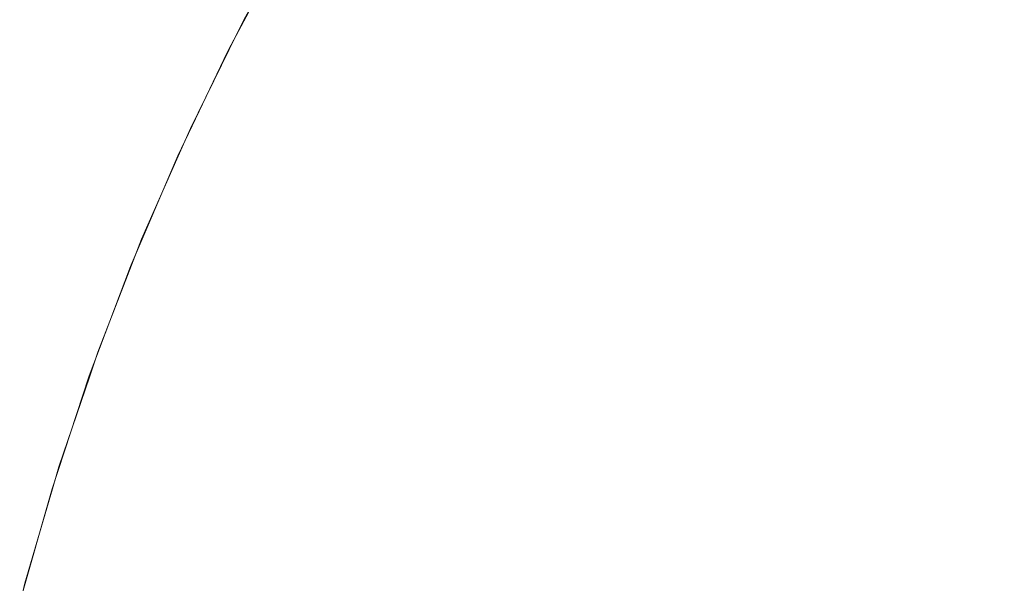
# Model space of a CAD drawing. Header units: centimetres. Extents: x -26 to 27.3, y -25.9 to -24.1.
# Tile 32 of 224: x -26.0143 to -25.9788, y -24.134 to -24.1137. Entities that reach past the tile are written whole.
import ezdxf

# ---------------------------------------------------------------- set-up
doc = ezdxf.new("R2010")
doc.units = ezdxf.units.CM
doc.header["$LTSCALE"] = 2.54
doc.layers.add('Lucido design-1', color=7, linetype='Continuous')

# ---------------------------------------------------------------- blocks, each defined once
blk = doc.blocks.new('Gruppo-7-1')
at = {"color": 7, "linetype": 'Continuous', "lineweight": 9}
for points, invisible_edges in [([(-26.004712, -24.111031, 1182.322727), (-26.006183, -24.113713, 1182.322727), (-26.006141, -24.113735, 1182.325802), (-26.004044, -24.109912, 1182.325802)], 14), ([(-26.005952, -24.113834, 1182.329948), (-26.003859, -24.110019, 1182.329948), (-26.004044, -24.109912, 1182.325802), (-26.006141, -24.113735, 1182.325802)], 15), ([(-26.001099, -24.113177, 1181.693983), (-25.999041, -24.10967, 1181.693983), (-25.997964, -24.110333, 1181.690062), (-25.999995, -24.113794, 1181.690062)], 15), ([(-25.997055, -24.113946, 1182.362192), (-25.994976, -24.110519, 1182.362192), (-25.996299, -24.109676, 1182.358317), (-25.998414, -24.113162, 1182.358317)], 15), ([(-25.993929, -24.112818, 1181.678678), (-25.991862, -24.109616, 1181.678678), (-25.990302, -24.110671, 1181.67503), (-25.992325, -24.113806, 1181.67503)], 15), ([(-26.005609, -24.114012, 1182.334084), (-26.003524, -24.110211, 1182.334084), (-26.003859, -24.110019, 1182.329948), (-26.005952, -24.113834, 1182.329948)], 15), ([(-26.005114, -24.11427, 1182.338205), (-26.003041, -24.110491, 1182.338205), (-26.003524, -24.110211, 1182.334084), (-26.005609, -24.114012, 1182.334084)], 15), ([(-25.98682, -24.113024, 1181.667991), (-25.984768, -24.110123, 1181.667991), (-25.982911, -24.111497, 1181.664611), (-25.984905, -24.114318, 1181.664611)], 15), ([(-25.982326, -24.114484, 1182.383831), (-25.980284, -24.111698, 1182.383831), (-25.982266, -24.110177, 1182.380449), (-25.984373, -24.11305, 1182.380449)], 15), ([(-26.004467, -24.114606, 1182.342302), (-26.002409, -24.110855, 1182.342302), (-26.003041, -24.110491, 1182.338205), (-26.005114, -24.11427, 1182.338205)], 15), ([(-25.999995, -24.113794, 1181.690062), (-25.997964, -24.110333, 1181.690062), (-25.996751, -24.11108, 1181.6862), (-25.998751, -24.114488, 1181.6862)], 15), ([(-25.995556, -24.114812, 1182.366002), (-25.993515, -24.11145, 1182.366002), (-25.994976, -24.110519, 1182.362192), (-25.997055, -24.113946, 1182.362192)], 15), ([(-25.988336, -24.114749, 1182.376969), (-25.9863, -24.111701, 1182.376969), (-25.988103, -24.110439, 1182.373397), (-25.990193, -24.113566, 1182.373397)], 15), ([(-25.980945, -24.112951, 1181.661332), (-25.978896, -24.1103, 1181.661332), (-25.976892, -24.111917, 1181.658157), (-25.978875, -24.114482, 1181.658157)], 15), ([(-26.003669, -24.115022, 1182.346369), (-26.001629, -24.111305, 1182.346369), (-26.002409, -24.110855, 1182.342302), (-26.004467, -24.114606, 1182.342302)], 15), ([(-25.992325, -24.113806, 1181.67503), (-25.990302, -24.110671, 1181.67503), (-25.98862, -24.111807, 1181.671466), (-25.990596, -24.11487, 1181.671466)], 15), ([(-26.004783, -24.111119, 1181.722727), (-26.006727, -24.114778, 1181.722727), (-26.006712, -24.114786, 1182.322727)], 10), ([(-26.006727, -24.114778, 1181.722727), (-26.004783, -24.111119, 1181.722727), (-26.0047, -24.111165, 1181.718367), (-26.00669, -24.11491, 1181.718367)], 14), ([(-26.006712, -24.114786, 1182.322727), (-26.006183, -24.113713, 1182.322727), (-26.004727, -24.111023, 1181.722727), (-26.004783, -24.111119, 1181.722727)], 10), ([(-26.00669, -24.11491, 1181.718367), (-26.0047, -24.111165, 1181.718367), (-26.004468, -24.111295, 1181.714235), (-26.006452, -24.11503, 1181.714235)], 15), ([(-26.006452, -24.11503, 1181.714235), (-26.004468, -24.111295, 1181.714235), (-26.004087, -24.111508, 1181.71012), (-26.006062, -24.115227, 1181.71012)], 15), ([(-26.00272, -24.115516, 1182.350399), (-26.000703, -24.11184, 1182.350399), (-26.001629, -24.111305, 1182.346369), (-26.003669, -24.115022, 1182.346369)], 15), ([(-25.998751, -24.114488, 1181.6862), (-25.996751, -24.11108, 1181.6862), (-25.995405, -24.111909, 1181.682403), (-25.997371, -24.115259, 1181.682403)], 15), ([(-26.006062, -24.115227, 1181.71012), (-26.004087, -24.111508, 1181.71012), (-26.003558, -24.111803, 1181.706031), (-26.005521, -24.1155, 1181.706031)], 15), ([(-25.993918, -24.115758, 1182.369739), (-25.99192, -24.112466, 1182.369739), (-25.993515, -24.11145, 1182.366002), (-25.995556, -24.114812, 1182.366002)], 15), ([(-25.984905, -24.114318, 1181.664611), (-25.982911, -24.111497, 1181.664611), (-25.980945, -24.112951, 1181.661332), (-25.98288, -24.115687, 1181.661332)], 15), ([(-26.005521, -24.1155, 1181.706031), (-26.003558, -24.111803, 1181.706031), (-26.002883, -24.11218, 1181.701974), (-26.004831, -24.115848, 1181.701974)], 15), ([(-26.001621, -24.116088, 1182.354384), (-25.999631, -24.112459, 1182.354384), (-26.000703, -24.11184, 1182.350399), (-26.00272, -24.115516, 1182.350399)], 15), ([(-25.997371, -24.115259, 1181.682403), (-25.995405, -24.111909, 1181.682403), (-25.993929, -24.112818, 1181.678678), (-25.995858, -24.116105, 1181.678678)], 15), ([(-25.990596, -24.11487, 1181.671466), (-25.98862, -24.111807, 1181.671466), (-25.98682, -24.113024, 1181.667991), (-25.988746, -24.116009, 1181.667991)], 15), ([(-25.986352, -24.116013, 1182.380449), (-25.984373, -24.11305, 1182.380449), (-25.9863, -24.111701, 1182.376969), (-25.988336, -24.114749, 1182.376969)], 15), ([(-25.980162, -24.115999, 1182.387108), (-25.978188, -24.113306, 1182.387108), (-25.980284, -24.111698, 1182.383831), (-25.982326, -24.114484, 1182.383831)], 15), ([(-25.978875, -24.114482, 1181.658157), (-25.976892, -24.111917, 1181.658157), (-25.974792, -24.113613, 1181.655094), (-25.976704, -24.116087, 1181.655094)], 15), ([(-26.004831, -24.115848, 1181.701974), (-26.002883, -24.11218, 1181.701974), (-26.002062, -24.112639, 1181.697955), (-26.003992, -24.116271, 1181.697955)], 15), ([(-26.003992, -24.116271, 1181.697955), (-26.002062, -24.112639, 1181.697955), (-26.001099, -24.113177, 1181.693983), (-26.003006, -24.116768, 1181.693983)], 15), ([(-26.000375, -24.116736, 1182.358317), (-25.998414, -24.113162, 1182.358317), (-25.999631, -24.112459, 1182.354384), (-26.001621, -24.116088, 1182.354384)], 15), ([(-25.992144, -24.116782, 1182.373397), (-25.990193, -24.113566, 1182.373397), (-25.99192, -24.112466, 1182.369739), (-25.993918, -24.115758, 1182.369739)], 15), ([(-25.995858, -24.116105, 1181.678678), (-25.993929, -24.112818, 1181.678678), (-25.992325, -24.113806, 1181.67503), (-25.994213, -24.117023, 1181.67503)], 15), ([(-25.988746, -24.116009, 1181.667991), (-25.98682, -24.113024, 1181.667991), (-25.984905, -24.114318, 1181.664611), (-25.986779, -24.11722, 1181.664611)], 15), ([(-25.984245, -24.117355, 1182.383831), (-25.982326, -24.114484, 1182.383831), (-25.984373, -24.11305, 1182.380449), (-25.986352, -24.116013, 1182.380449)], 15), ([(-25.98288, -24.115687, 1181.661332), (-25.980945, -24.112951, 1181.661332), (-25.978875, -24.114482, 1181.658157), (-25.980747, -24.117129, 1181.658157)], 15), ([(-26.003006, -24.116768, 1181.693983), (-26.001099, -24.113177, 1181.693983), (-25.999995, -24.113794, 1181.690062), (-26.001876, -24.117337, 1181.690062)], 15), ([(-25.998983, -24.117461, 1182.362192), (-25.997055, -24.113946, 1182.362192), (-25.998414, -24.113162, 1182.358317), (-26.000375, -24.116736, 1182.358317)], 15), ([(-25.977885, -24.117593, 1182.390274), (-25.975983, -24.114999, 1182.390274), (-25.978188, -24.113306, 1182.387108), (-25.980162, -24.115999, 1182.387108)], 15), ([(-26.006712, -24.114786, 1182.322727), (-26.008113, -24.117626, 1182.322727), (-26.00807, -24.117646, 1182.325802), (-26.006141, -24.113735, 1182.325802)], 14), ([(-26.007876, -24.117736, 1182.329948), (-26.005952, -24.113834, 1182.329948), (-26.006141, -24.113735, 1182.325802), (-26.00807, -24.117646, 1182.325802)], 15), ([(-26.006141, -24.113735, 1182.325802), (-26.006183, -24.113713, 1182.322727), (-26.006712, -24.114786, 1182.322727)], 9), ([(-26.001876, -24.117337, 1181.690062), (-25.999995, -24.113794, 1181.690062), (-25.998751, -24.114488, 1181.6862), (-26.000605, -24.117978, 1181.6862)], 15), ([(-25.994213, -24.117023, 1181.67503), (-25.992325, -24.113806, 1181.67503), (-25.990596, -24.11487, 1181.671466), (-25.992441, -24.118013, 1181.671466)], 15), ([(-25.990238, -24.117883, 1182.376969), (-25.988336, -24.114749, 1182.376969), (-25.990193, -24.113566, 1182.373397), (-25.992144, -24.116782, 1182.373397)], 15), ([(-26.007526, -24.1179, 1182.334084), (-26.005609, -24.114012, 1182.334084), (-26.005952, -24.113834, 1182.329948), (-26.007876, -24.117736, 1182.329948)], 15), ([(-26.007021, -24.118135, 1182.338205), (-26.005114, -24.11427, 1182.338205), (-26.005609, -24.114012, 1182.334084), (-26.007526, -24.1179, 1182.334084)], 15), ([(-25.997448, -24.118261, 1182.366002), (-25.995556, -24.114812, 1182.366002), (-25.997055, -24.113946, 1182.362192), (-25.998983, -24.117461, 1182.362192)], 15), ([(-26.006359, -24.118444, 1182.342302), (-26.004467, -24.114606, 1182.342302), (-26.005114, -24.11427, 1182.338205), (-26.007021, -24.118135, 1182.338205)], 15), ([(-26.000605, -24.117978, 1181.6862), (-25.998751, -24.114488, 1181.6862), (-25.997371, -24.115259, 1181.682403), (-25.999193, -24.11869, 1181.682403)], 15), ([(-25.986779, -24.11722, 1181.664611), (-25.984905, -24.114318, 1181.664611), (-25.98288, -24.115687, 1181.661332), (-25.984697, -24.118502, 1181.661332)], 15), ([(-25.982017, -24.118775, 1182.387108), (-25.980162, -24.115999, 1182.387108), (-25.982326, -24.114484, 1182.383831), (-25.984245, -24.117355, 1182.383831)], 15), ([(-25.980747, -24.117129, 1181.658157), (-25.978875, -24.114482, 1181.658157), (-25.976704, -24.116087, 1181.655094), (-25.97851, -24.11864, 1181.655094)], 15), ([(-26.006775, -24.114868, 1181.722727), (-26.008568, -24.11862, 1181.722727), (-26.008553, -24.118627, 1182.322727)], 10), ([(-26.008568, -24.11862, 1181.722727), (-26.006775, -24.114868, 1181.722727), (-26.00669, -24.11491, 1181.718367), (-26.008518, -24.118737, 1181.718367)], 14), ([(-26.008553, -24.118627, 1182.322727), (-26.008113, -24.117626, 1182.322727), (-26.006727, -24.114778, 1181.722727), (-26.006775, -24.114868, 1181.722727)], 10), ([(-26.008113, -24.117626, 1182.322727), (-26.006712, -24.114786, 1182.322727), (-26.006727, -24.114778, 1181.722727)], 10), ([(-26.00669, -24.11491, 1181.718367), (-26.006775, -24.114868, 1181.722727), (-26.006727, -24.114778, 1181.722727)], 9), ([(-26.005544, -24.118824, 1182.346369), (-26.003669, -24.115022, 1182.346369), (-26.004467, -24.114606, 1182.342302), (-26.006359, -24.118444, 1182.342302)], 15), ([(-25.99577, -24.119134, 1182.369739), (-25.993918, -24.115758, 1182.369739), (-25.995556, -24.114812, 1182.366002), (-25.997448, -24.118261, 1182.366002)], 15), ([(-25.992441, -24.118013, 1181.671466), (-25.990596, -24.11487, 1181.671466), (-25.988746, -24.116009, 1181.667991), (-25.990544, -24.119073, 1181.667991)], 15), ([(-25.988201, -24.119059, 1182.380449), (-25.986352, -24.116013, 1182.380449), (-25.988336, -24.114749, 1182.376969), (-25.990238, -24.117883, 1182.376969)], 15), ([(-26.008518, -24.118737, 1181.718367), (-26.00669, -24.11491, 1181.718367), (-26.006452, -24.11503, 1181.714235), (-26.008276, -24.118847, 1181.714235)], 15), ([(-26.008276, -24.118847, 1181.714235), (-26.006452, -24.11503, 1181.714235), (-26.006062, -24.115227, 1181.71012), (-26.007878, -24.119026, 1181.71012)], 15), ([(-26.007878, -24.119026, 1181.71012), (-26.006062, -24.115227, 1181.71012), (-26.005521, -24.1155, 1181.706031), (-26.007326, -24.119276, 1181.706031)], 15), ([(-26.004574, -24.119276, 1182.350399), (-26.00272, -24.115516, 1182.350399), (-26.003669, -24.115022, 1182.346369), (-26.005544, -24.118824, 1182.346369)], 15), ([(-26.007326, -24.119276, 1181.706031), (-26.005521, -24.1155, 1181.706031), (-26.004831, -24.115848, 1181.701974), (-26.006621, -24.119595, 1181.701974)], 15), ([(-26.003452, -24.1198, 1182.354384), (-26.001621, -24.116088, 1182.354384), (-26.00272, -24.115516, 1182.350399), (-26.004574, -24.119276, 1182.350399)], 15), ([(-25.999193, -24.11869, 1181.682403), (-25.997371, -24.115259, 1181.682403), (-25.995858, -24.116105, 1181.678678), (-25.997645, -24.119471, 1181.678678)], 15), ([(-26.006621, -24.119595, 1181.701974), (-26.004831, -24.115848, 1181.701974), (-26.003992, -24.116271, 1181.697955), (-26.005765, -24.119982, 1181.697955)], 15), ([(-25.993953, -24.120079, 1182.373397), (-25.992144, -24.116782, 1182.373397), (-25.993918, -24.115758, 1182.369739), (-25.99577, -24.119134, 1182.369739)], 15), ([(-25.984697, -24.118502, 1181.661332), (-25.98288, -24.115687, 1181.661332), (-25.980747, -24.117129, 1181.658157), (-25.982504, -24.119852, 1181.658157)], 15), ([(-26.005765, -24.119982, 1181.697955), (-26.003992, -24.116271, 1181.697955), (-26.003006, -24.116768, 1181.693983), (-26.004759, -24.120436, 1181.693983)], 15), ([(-26.002179, -24.120393, 1182.358317), (-26.000375, -24.116736, 1182.358317), (-26.001621, -24.116088, 1182.354384), (-26.003452, -24.1198, 1182.354384)], 15), ([(-25.997645, -24.119471, 1181.678678), (-25.995858, -24.116105, 1181.678678), (-25.994213, -24.117023, 1181.67503), (-25.995963, -24.120319, 1181.67503)], 15), ([(-25.990544, -24.119073, 1181.667991), (-25.988746, -24.116009, 1181.667991), (-25.986779, -24.11722, 1181.664611), (-25.988527, -24.1202, 1181.664611)], 15), ([(-25.986037, -24.120308, 1182.383831), (-25.984245, -24.117355, 1182.383831), (-25.986352, -24.116013, 1182.380449), (-25.988201, -24.119059, 1182.380449)], 15), ([(-25.979673, -24.120268, 1182.390274), (-25.977885, -24.117593, 1182.390274), (-25.980162, -24.115999, 1182.387108), (-25.982017, -24.118775, 1182.387108)], 15), ([(-26.004759, -24.120436, 1181.693983), (-26.003006, -24.116768, 1181.693983), (-26.001876, -24.117337, 1181.690062), (-26.003606, -24.120957, 1181.690062)], 15), ([(-26.000756, -24.121056, 1182.362192), (-25.998983, -24.117461, 1182.362192), (-26.000375, -24.116736, 1182.358317), (-26.002179, -24.120393, 1182.358317)], 15), ([(-25.992001, -24.121096, 1182.376969), (-25.990238, -24.117883, 1182.376969), (-25.992144, -24.116782, 1182.373397), (-25.993953, -24.120079, 1182.373397)], 15), ([(-26.003606, -24.120957, 1181.690062), (-26.001876, -24.117337, 1181.690062), (-26.000605, -24.117978, 1181.6862), (-26.002308, -24.121544, 1181.6862)], 15), ([(-25.995963, -24.120319, 1181.67503), (-25.994213, -24.117023, 1181.67503), (-25.992441, -24.118013, 1181.671466), (-25.994151, -24.121233, 1181.671466)], 15), ([(-25.988527, -24.1202, 1181.664611), (-25.986779, -24.11722, 1181.664611), (-25.984697, -24.118502, 1181.661332), (-25.986393, -24.121392, 1181.661332)], 15), ([(-25.983749, -24.121629, 1182.387108), (-25.982017, -24.118775, 1182.387108), (-25.984245, -24.117355, 1182.383831), (-25.986037, -24.120308, 1182.383831)], 15), ([(-25.982504, -24.119852, 1181.658157), (-25.980747, -24.117129, 1181.658157), (-25.97851, -24.11864, 1181.655094), (-25.980206, -24.121268, 1181.655094)], 15), ([(-26.008553, -24.118627, 1182.322727), (-26.00987, -24.12162, 1182.322727), (-26.009826, -24.121638, 1182.325802), (-26.00807, -24.117646, 1182.325802)], 14), ([(-26.009629, -24.12172, 1182.329948), (-26.007876, -24.117736, 1182.329948), (-26.00807, -24.117646, 1182.325802), (-26.009826, -24.121638, 1182.325802)], 15), ([(-26.00807, -24.117646, 1182.325802), (-26.008113, -24.117626, 1182.322727), (-26.008553, -24.118627, 1182.322727)], 9), ([(-25.999187, -24.121788, 1182.366002), (-25.997448, -24.118261, 1182.366002), (-25.998983, -24.117461, 1182.362192), (-26.000756, -24.121056, 1182.362192)], 15), ([(-25.977215, -24.121834, 1182.393323), (-25.975498, -24.119264, 1182.393323), (-25.977885, -24.117593, 1182.390274), (-25.979673, -24.120268, 1182.390274)], 15), ([(-26.009272, -24.121867, 1182.334084), (-26.007526, -24.1179, 1182.334084), (-26.007876, -24.117736, 1182.329948), (-26.009629, -24.12172, 1182.329948)], 15), ([(-26.008757, -24.122081, 1182.338205), (-26.007021, -24.118135, 1182.338205), (-26.007526, -24.1179, 1182.334084), (-26.009272, -24.121867, 1182.334084)], 15), ([(-26.002308, -24.121544, 1181.6862), (-26.000605, -24.117978, 1181.6862), (-25.999193, -24.11869, 1181.682403), (-26.000868, -24.122195, 1181.682403)], 15), ([(-25.994151, -24.121233, 1181.671466), (-25.992441, -24.118013, 1181.671466), (-25.990544, -24.119073, 1181.667991), (-25.992211, -24.122211, 1181.667991)], 15), ([(-25.989914, -24.122182, 1182.380449), (-25.988201, -24.119059, 1182.380449), (-25.990238, -24.117883, 1182.376969), (-25.992001, -24.121096, 1182.376969)], 15), ([(-26.008083, -24.12236, 1182.342302), (-26.006359, -24.118444, 1182.342302), (-26.007021, -24.118135, 1182.338205), (-26.008757, -24.122081, 1182.338205)], 15), ([(-25.997473, -24.122587, 1182.369739), (-25.99577, -24.119134, 1182.369739), (-25.997448, -24.118261, 1182.366002), (-25.999187, -24.121788, 1182.366002)], 15), ([(-26.008605, -24.118698, 1181.722727), (-26.010246, -24.122543, 1181.722727), (-26.010231, -24.122548, 1182.322727)], 10), ([(-26.010246, -24.122543, 1181.722727), (-26.008605, -24.118698, 1181.722727), (-26.008518, -24.118737, 1181.718367), (-26.010183, -24.122638, 1181.718367)], 14), ([(-26.010231, -24.122548, 1182.322727), (-26.00987, -24.12162, 1182.322727), (-26.008568, -24.11862, 1181.722727), (-26.008605, -24.118698, 1181.722727)], 10), ([(-26.010183, -24.122638, 1181.718367), (-26.008518, -24.118737, 1181.718367), (-26.008276, -24.118847, 1181.714235), (-26.009936, -24.122737, 1181.714235)], 15), ([(-26.00987, -24.12162, 1182.322727), (-26.008553, -24.118627, 1182.322727), (-26.008568, -24.11862, 1181.722727)], 10), ([(-26.008518, -24.118737, 1181.718367), (-26.008605, -24.118698, 1181.722727), (-26.008568, -24.11862, 1181.722727)], 9), ([(-26.007251, -24.122705, 1182.346369), (-26.005544, -24.118824, 1182.346369), (-26.006359, -24.118444, 1182.342302), (-26.008083, -24.12236, 1182.342302)], 15), ([(-26.000868, -24.122195, 1181.682403), (-25.999193, -24.11869, 1181.682403), (-25.997645, -24.119471, 1181.678678), (-25.999288, -24.122909, 1181.678678)], 15), ([(-25.986393, -24.121392, 1181.661332), (-25.984697, -24.118502, 1181.661332), (-25.982504, -24.119852, 1181.658157), (-25.984145, -24.122648, 1181.658157)], 15), ([(-25.981342, -24.123019, 1182.390274), (-25.979673, -24.120268, 1182.390274), (-25.982017, -24.118775, 1182.387108), (-25.983749, -24.121629, 1182.387108)], 15), ([(-25.980206, -24.121268, 1181.655094), (-25.97851, -24.11864, 1181.655094), (-25.976174, -24.120219, 1181.652146), (-25.977804, -24.122746, 1181.652146)], 15), ([(-26.009936, -24.122737, 1181.714235), (-26.008276, -24.118847, 1181.714235), (-26.007878, -24.119026, 1181.71012), (-26.009531, -24.1229, 1181.71012)], 15), ([(-26.009531, -24.1229, 1181.71012), (-26.007878, -24.119026, 1181.71012), (-26.007326, -24.119276, 1181.706031), (-26.008969, -24.123126, 1181.706031)], 15), ([(-26.006262, -24.123114, 1182.350399), (-26.004574, -24.119276, 1182.350399), (-26.005544, -24.118824, 1182.346369), (-26.007251, -24.122705, 1182.346369)], 15), ([(-25.995617, -24.123453, 1182.373397), (-25.993953, -24.120079, 1182.373397), (-25.99577, -24.119134, 1182.369739), (-25.997473, -24.122587, 1182.369739)], 15), ([(-25.992211, -24.122211, 1181.667991), (-25.990544, -24.119073, 1181.667991), (-25.988527, -24.1202, 1181.664611), (-25.990147, -24.123251, 1181.664611)], 15), ([(-25.987698, -24.123336, 1182.383831), (-25.986037, -24.120308, 1182.383831), (-25.988201, -24.119059, 1182.380449), (-25.989914, -24.122182, 1182.380449)], 15), ([(-26.008969, -24.123126, 1181.706031), (-26.007326, -24.119276, 1181.706031), (-26.006621, -24.119595, 1181.701974), (-26.008251, -24.123414, 1181.701974)], 15), ([(-26.005119, -24.123588, 1182.354384), (-26.003452, -24.1198, 1182.354384), (-26.004574, -24.119276, 1182.350399), (-26.006262, -24.123114, 1182.350399)], 15), ([(-25.999288, -24.122909, 1181.678678), (-25.997645, -24.119471, 1181.678678), (-25.995963, -24.120319, 1181.67503), (-25.997572, -24.123685, 1181.67503)], 15), ([(-26.008251, -24.123414, 1181.701974), (-26.006621, -24.119595, 1181.701974), (-26.005765, -24.119982, 1181.697955), (-26.007379, -24.123764, 1181.697955)], 15), ([(-26.003821, -24.124125, 1182.358317), (-26.002179, -24.120393, 1182.358317), (-26.003452, -24.1198, 1182.354384), (-26.005119, -24.123588, 1182.354384)], 15), ([(-26.007379, -24.123764, 1181.697955), (-26.005765, -24.119982, 1181.697955), (-26.004759, -24.120436, 1181.693983), (-26.006355, -24.124176, 1181.693983)], 15), ([(-25.993622, -24.124384, 1182.376969), (-25.992001, -24.121096, 1182.376969), (-25.993953, -24.120079, 1182.373397), (-25.995617, -24.123453, 1182.373397)], 15), ([(-25.990147, -24.123251, 1181.664611), (-25.988527, -24.1202, 1181.664611), (-25.986393, -24.121392, 1181.661332), (-25.987964, -24.124352, 1181.661332)], 15), ([(-25.984145, -24.122648, 1181.658157), (-25.982504, -24.119852, 1181.658157), (-25.980206, -24.121268, 1181.655094), (-25.981788, -24.123964, 1181.655094)], 15), ([(-26.006355, -24.124176, 1181.693983), (-26.004759, -24.120436, 1181.693983), (-26.003606, -24.120957, 1181.690062), (-26.005181, -24.124648, 1181.690062)], 15), ([(-26.002371, -24.124726, 1182.362192), (-26.000756, -24.121056, 1182.362192), (-26.002179, -24.120393, 1182.358317), (-26.003821, -24.124125, 1182.358317)], 15), ([(-25.997572, -24.123685, 1181.67503), (-25.995963, -24.120319, 1181.67503), (-25.994151, -24.121233, 1181.671466), (-25.995722, -24.124521, 1181.671466)], 15), ([(-25.985355, -24.124556, 1182.387108), (-25.983749, -24.121629, 1182.387108), (-25.986037, -24.120308, 1182.383831), (-25.987698, -24.123336, 1182.383831)], 15), ([(-25.978818, -24.124476, 1182.393323), (-25.977215, -24.121834, 1182.393323), (-25.979673, -24.120268, 1182.390274), (-25.981342, -24.123019, 1182.390274)], 15), ([(-26.005181, -24.124648, 1181.690062), (-26.003606, -24.120957, 1181.690062), (-26.002308, -24.121544, 1181.6862), (-26.003859, -24.125179, 1181.6862)], 15), ([(-26.000771, -24.125388, 1182.366002), (-25.999187, -24.121788, 1182.366002), (-26.000756, -24.121056, 1182.362192), (-26.002371, -24.124726, 1182.362192)], 15), ([(-25.995722, -24.124521, 1181.671466), (-25.994151, -24.121233, 1181.671466), (-25.992211, -24.122211, 1181.667991), (-25.993743, -24.125416, 1181.667991)], 15), ([(-25.99149, -24.125378, 1182.380449), (-25.989914, -24.122182, 1182.380449), (-25.992001, -24.121096, 1182.376969), (-25.993622, -24.124384, 1182.376969)], 15), ([(-26.009826, -24.121638, 1182.325802), (-26.00987, -24.12162, 1182.322727), (-26.010231, -24.122548, 1182.322727)], 9), ([(-26.003859, -24.125179, 1181.6862), (-26.002308, -24.121544, 1181.6862), (-26.000868, -24.122195, 1181.682403), (-26.002393, -24.125768, 1181.682403)], 15), ([(-25.987964, -24.124352, 1181.661332), (-25.986393, -24.121392, 1181.661332), (-25.984145, -24.122648, 1181.658157), (-25.985665, -24.125511, 1181.658157)], 15), ([(-25.981788, -24.123964, 1181.655094), (-25.980206, -24.121268, 1181.655094), (-25.977804, -24.122746, 1181.652146), (-25.979326, -24.12534, 1181.652146)], 15), ([(-26.010231, -24.122548, 1182.322727), (-26.011451, -24.125686, 1182.322727), (-26.011407, -24.125702, 1182.325802), (-26.009826, -24.121638, 1182.325802)], 14), ([(-26.011206, -24.125775, 1182.329948), (-26.009629, -24.12172, 1182.329948), (-26.009826, -24.121638, 1182.325802), (-26.011407, -24.125702, 1182.325802)], 15), ([(-26.010843, -24.125907, 1182.334084), (-26.009272, -24.121867, 1182.334084), (-26.009629, -24.12172, 1182.329948), (-26.011206, -24.125775, 1182.329948)], 15), ([(-26.010319, -24.126098, 1182.338205), (-26.008757, -24.122081, 1182.338205), (-26.009272, -24.121867, 1182.334084), (-26.010843, -24.125907, 1182.334084)], 15), ([(-25.999024, -24.126112, 1182.369739), (-25.997473, -24.122587, 1182.369739), (-25.999187, -24.121788, 1182.366002), (-26.000771, -24.125388, 1182.366002)], 15), ([(-25.982889, -24.125839, 1182.390274), (-25.981342, -24.123019, 1182.390274), (-25.983749, -24.121629, 1182.387108), (-25.985355, -24.124556, 1182.387108)], 15), ([(-25.976183, -24.125997, 1182.39625), (-25.974649, -24.123469, 1182.39625), (-25.977215, -24.121834, 1182.393323), (-25.978818, -24.124476, 1182.393323)], 15), ([(-26.009633, -24.126348, 1182.342302), (-26.008083, -24.12236, 1182.342302), (-26.008757, -24.122081, 1182.338205), (-26.010319, -24.126098, 1182.338205)], 15), ([(-26.002393, -24.125768, 1181.682403), (-26.000868, -24.122195, 1181.682403), (-25.999288, -24.122909, 1181.678678), (-26.000784, -24.126415, 1181.678678)], 15), ([(-25.993743, -24.125416, 1181.667991), (-25.992211, -24.122211, 1181.667991), (-25.990147, -24.123251, 1181.664611), (-25.991637, -24.126368, 1181.664611)], 15), ([(-25.989225, -24.126434, 1182.383831), (-25.987698, -24.123336, 1182.383831), (-25.989914, -24.122182, 1182.380449), (-25.99149, -24.125378, 1182.380449)], 15), ([(-26.010271, -24.122602, 1181.722727), (-26.011756, -24.126539, 1181.722727), (-26.011742, -24.126543, 1182.322727)], 10), ([(-26.011756, -24.126539, 1181.722727), (-26.010271, -24.122602, 1181.722727), (-26.010183, -24.122638, 1181.718367), (-26.01168, -24.126606, 1181.718367)], 14), ([(-26.011742, -24.126543, 1182.322727), (-26.011451, -24.125686, 1182.322727), (-26.010246, -24.122543, 1181.722727), (-26.010271, -24.122602, 1181.722727)], 10), ([(-26.01168, -24.126606, 1181.718367), (-26.010183, -24.122638, 1181.718367), (-26.009936, -24.122737, 1181.714235), (-26.011429, -24.126694, 1181.714235)], 15), ([(-26.011451, -24.125686, 1182.322727), (-26.010231, -24.122548, 1182.322727), (-26.010246, -24.122543, 1181.722727)], 10), ([(-26.010183, -24.122638, 1181.718367), (-26.010271, -24.122602, 1181.722727), (-26.010246, -24.122543, 1181.722727)], 9), ([(-26.008787, -24.126656, 1182.346369), (-26.007251, -24.122705, 1182.346369), (-26.008083, -24.12236, 1182.342302), (-26.009633, -24.126348, 1182.342302)], 15), ([(-25.997132, -24.126896, 1182.373397), (-25.995617, -24.123453, 1182.373397), (-25.997473, -24.122587, 1182.369739), (-25.999024, -24.126112, 1182.369739)], 15), ([(-25.985665, -24.125511, 1181.658157), (-25.984145, -24.122648, 1181.658157), (-25.981788, -24.123964, 1181.655094), (-25.983255, -24.126726, 1181.655094)], 15), ([(-26.011429, -24.126694, 1181.714235), (-26.009936, -24.122737, 1181.714235), (-26.009531, -24.1229, 1181.71012), (-26.011018, -24.12684, 1181.71012)], 15), ([(-26.011018, -24.12684, 1181.71012), (-26.009531, -24.1229, 1181.71012), (-26.008969, -24.123126, 1181.706031), (-26.010446, -24.127042, 1181.706031)], 15), ([(-26.007782, -24.127022, 1182.350399), (-26.006262, -24.123114, 1182.350399), (-26.007251, -24.122705, 1182.346369), (-26.008787, -24.126656, 1182.346369)], 15), ([(-26.000784, -24.126415, 1181.678678), (-25.999288, -24.122909, 1181.678678), (-25.997572, -24.123685, 1181.67503), (-25.999036, -24.127117, 1181.67503)], 15), ([(-25.980305, -24.127185, 1182.393323), (-25.978818, -24.124476, 1182.393323), (-25.981342, -24.123019, 1182.390274), (-25.982889, -24.125839, 1182.390274)], 15), ([(-25.979326, -24.12534, 1181.652146), (-25.977804, -24.122746, 1181.652146), (-25.975305, -24.124285, 1181.649318), (-25.976764, -24.126771, 1181.649318)], 15), ([(-26.010446, -24.127042, 1181.706031), (-26.008969, -24.123126, 1181.706031), (-26.008251, -24.123414, 1181.701974), (-26.009717, -24.127299, 1181.701974)], 15), ([(-26.006619, -24.127445, 1182.354384), (-26.005119, -24.123588, 1182.354384), (-26.006262, -24.123114, 1182.350399), (-26.007782, -24.127022, 1182.350399)], 15), ([(-25.991637, -24.126368, 1181.664611), (-25.990147, -24.123251, 1181.664611), (-25.987964, -24.124352, 1181.661332), (-25.989409, -24.127375, 1181.661332)], 15), ([(-25.986832, -24.12755, 1182.387108), (-25.985355, -24.124556, 1182.387108), (-25.987698, -24.123336, 1182.383831), (-25.989225, -24.126434, 1182.383831)], 15), ([(-26.009717, -24.127299, 1181.701974), (-26.008251, -24.123414, 1181.701974), (-26.007379, -24.123764, 1181.697955), (-26.008831, -24.127612, 1181.697955)], 15), ([(-26.005299, -24.127925, 1182.358317), (-26.003821, -24.124125, 1182.358317), (-26.005119, -24.123588, 1182.354384), (-26.006619, -24.127445, 1182.354384)], 15), ([(-25.999036, -24.127117, 1181.67503), (-25.997572, -24.123685, 1181.67503), (-25.995722, -24.124521, 1181.671466), (-25.997153, -24.127874, 1181.671466)], 15), ([(-25.995098, -24.127738, 1182.376969), (-25.993622, -24.124384, 1182.376969), (-25.995617, -24.123453, 1182.373397), (-25.997132, -24.126896, 1182.373397)], 15), ([(-26.008831, -24.127612, 1181.697955), (-26.007379, -24.123764, 1181.697955), (-26.006355, -24.124176, 1181.693983), (-26.007791, -24.12798, 1181.693983)], 15), ([(-25.983255, -24.126726, 1181.655094), (-25.981788, -24.123964, 1181.655094), (-25.979326, -24.12534, 1181.652146), (-25.980737, -24.127995, 1181.652146)], 15), ([(-26.007791, -24.12798, 1181.693983), (-26.006355, -24.124176, 1181.693983), (-26.005181, -24.124648, 1181.690062), (-26.006598, -24.128401, 1181.690062)], 15), ([(-26.003824, -24.128462, 1182.362192), (-26.002371, -24.124726, 1182.362192), (-26.003821, -24.124125, 1182.358317), (-26.005299, -24.127925, 1182.358317)], 15), ([(-25.992925, -24.128639, 1182.380449), (-25.99149, -24.125378, 1182.380449), (-25.993622, -24.124384, 1182.376969), (-25.995098, -24.127738, 1182.376969)], 15), ([(-25.989409, -24.127375, 1181.661332), (-25.987964, -24.124352, 1181.661332), (-25.985665, -24.125511, 1181.658157), (-25.987063, -24.128435, 1181.658157)], 15), ([(-26.006598, -24.128401, 1181.690062), (-26.005181, -24.124648, 1181.690062), (-26.003859, -24.125179, 1181.6862), (-26.005255, -24.128876, 1181.6862)], 15), ([(-26.002197, -24.129054, 1182.366002), (-26.000771, -24.125388, 1182.366002), (-26.002371, -24.124726, 1182.362192), (-26.003824, -24.128462, 1182.362192)], 15), ([(-25.997153, -24.127874, 1181.671466), (-25.995722, -24.124521, 1181.671466), (-25.993743, -24.125416, 1181.667991), (-25.995137, -24.128684, 1181.667991)], 15), ([(-25.984312, -24.128725, 1182.390274), (-25.982889, -24.125839, 1182.390274), (-25.985355, -24.124556, 1182.387108), (-25.986832, -24.12755, 1182.387108)], 15), ([(-25.977605, -24.12859, 1182.39625), (-25.976183, -24.125997, 1182.39625), (-25.978818, -24.124476, 1182.393323), (-25.980305, -24.127185, 1182.393323)], 15), ([(-26.005255, -24.128876, 1181.6862), (-26.003859, -24.125179, 1181.6862), (-26.002393, -24.125768, 1181.682403), (-26.003764, -24.129403, 1181.682403)], 15), ([(-26.00042, -24.129701, 1182.369739), (-25.999024, -24.126112, 1182.369739), (-26.000771, -24.125388, 1182.366002), (-26.002197, -24.129054, 1182.366002)], 15), ([(-25.995137, -24.128684, 1181.667991), (-25.993743, -24.125416, 1181.667991), (-25.991637, -24.126368, 1181.664611), (-25.992993, -24.129545, 1181.664611)], 15), ([(-25.990616, -24.129595, 1182.383831), (-25.989225, -24.126434, 1182.383831), (-25.99149, -24.125378, 1182.380449), (-25.992925, -24.128639, 1182.380449)], 15), ([(-25.987063, -24.128435, 1181.658157), (-25.985665, -24.125511, 1181.658157), (-25.983255, -24.126726, 1181.655094), (-25.984603, -24.129547, 1181.655094)], 15), ([(-25.980737, -24.127995, 1181.652146), (-25.979326, -24.12534, 1181.652146), (-25.976764, -24.126771, 1181.649318), (-25.978117, -24.129317, 1181.649318)], 15), ([(-26.011742, -24.126543, 1182.322727), (-26.012854, -24.129817, 1182.322727), (-26.012809, -24.129832, 1182.325802), (-26.011407, -24.125702, 1182.325802)], 14), ([(-26.012605, -24.129896, 1182.329948), (-26.011206, -24.125775, 1182.329948), (-26.011407, -24.125702, 1182.325802), (-26.012809, -24.129832, 1182.325802)], 15), ([(-26.012237, -24.130012, 1182.334084), (-26.010843, -24.125907, 1182.334084), (-26.011206, -24.125775, 1182.329948), (-26.012605, -24.129896, 1182.329948)], 15), ([(-26.011407, -24.125702, 1182.325802), (-26.011451, -24.125686, 1182.322727), (-26.011742, -24.126543, 1182.322727)], 9), ([(-26.003764, -24.129403, 1181.682403), (-26.002393, -24.125768, 1181.682403), (-26.000784, -24.126415, 1181.678678), (-26.00213, -24.12998, 1181.678678)], 15), ([(-25.981671, -24.129956, 1182.393323), (-25.980305, -24.127185, 1182.393323), (-25.982889, -24.125839, 1182.390274), (-25.984312, -24.128725, 1182.390274)], 15), ([(-26.011704, -24.13018, 1182.338205), (-26.010319, -24.126098, 1182.338205), (-26.010843, -24.125907, 1182.334084), (-26.012237, -24.130012, 1182.334084)], 15), ([(-26.011009, -24.130399, 1182.342302), (-26.009633, -24.126348, 1182.342302), (-26.010319, -24.126098, 1182.338205), (-26.011704, -24.13018, 1182.338205)], 15), ([(-25.998495, -24.130402, 1182.373397), (-25.997132, -24.126896, 1182.373397), (-25.999024, -24.126112, 1182.369739), (-26.00042, -24.129701, 1182.369739)], 15), ([(-26.013099, -24.130606, 1181.722727), (-26.01177, -24.126574, 1181.722727), (-26.01168, -24.126606, 1181.718367), (-26.013008, -24.130634, 1181.718367)], 14), ([(-26.01177, -24.126574, 1181.722727), (-26.013097, -24.130601, 1181.722727), (-26.013083, -24.130605, 1182.322727)], 10), ([(-26.013083, -24.130605, 1182.322727), (-26.012854, -24.129817, 1182.322727), (-26.011756, -24.126539, 1181.722727), (-26.01177, -24.126574, 1181.722727)], 10), ([(-26.012854, -24.129817, 1182.322727), (-26.011742, -24.126543, 1182.322727), (-26.011756, -24.126539, 1181.722727)], 10), ([(-26.01168, -24.126606, 1181.718367), (-26.01177, -24.126574, 1181.722727), (-26.011756, -24.126539, 1181.722727)], 9), ([(-26.01015, -24.13067, 1182.346369), (-26.008787, -24.126656, 1182.346369), (-26.009633, -24.126348, 1182.342302), (-26.011009, -24.130399, 1182.342302)], 15), ([(-26.00213, -24.12998, 1181.678678), (-26.000784, -24.126415, 1181.678678), (-25.999036, -24.127117, 1181.67503), (-26.000354, -24.130608, 1181.67503)], 15), ([(-25.992993, -24.129545, 1181.664611), (-25.991637, -24.126368, 1181.664611), (-25.989409, -24.127375, 1181.661332), (-25.990724, -24.130457, 1181.661332)], 15), ([(-25.988176, -24.130606, 1182.387108), (-25.986832, -24.12755, 1182.387108), (-25.989225, -24.126434, 1182.383831), (-25.990616, -24.129595, 1182.383831)], 15), ([(-26.013008, -24.130634, 1181.718367), (-26.01168, -24.126606, 1181.718367), (-26.011429, -24.126694, 1181.714235), (-26.012753, -24.130712, 1181.714235)], 15), ([(-26.012753, -24.130712, 1181.714235), (-26.011429, -24.126694, 1181.714235), (-26.011018, -24.12684, 1181.71012), (-26.012336, -24.130839, 1181.71012)], 15), ([(-26.012336, -24.130839, 1181.71012), (-26.011018, -24.12684, 1181.71012), (-26.010446, -24.127042, 1181.706031), (-26.011757, -24.131017, 1181.706031)], 15), ([(-26.00913, -24.130992, 1182.350399), (-26.007782, -24.127022, 1182.350399), (-26.008787, -24.126656, 1182.346369), (-26.01015, -24.13067, 1182.346369)], 15), ([(-25.996426, -24.131155, 1182.376969), (-25.995098, -24.127738, 1182.376969), (-25.997132, -24.126896, 1182.373397), (-25.998495, -24.130402, 1182.373397)], 15), ([(-25.984603, -24.129547, 1181.655094), (-25.983255, -24.126726, 1181.655094), (-25.980737, -24.127995, 1181.652146), (-25.982034, -24.130709, 1181.652146)], 15), ([(-26.011757, -24.131017, 1181.706031), (-26.010446, -24.127042, 1181.706031), (-26.009717, -24.127299, 1181.701974), (-26.011017, -24.131243, 1181.701974)], 15), ([(-26.007949, -24.131364, 1182.354384), (-26.006619, -24.127445, 1182.354384), (-26.007782, -24.127022, 1182.350399), (-26.00913, -24.130992, 1182.350399)], 15), ([(-26.000354, -24.130608, 1181.67503), (-25.999036, -24.127117, 1181.67503), (-25.997153, -24.127874, 1181.671466), (-25.99844, -24.131284, 1181.671466)], 15), ([(-25.978913, -24.131242, 1182.39625), (-25.977605, -24.12859, 1182.39625), (-25.980305, -24.127185, 1182.393323), (-25.981671, -24.129956, 1182.393323)], 15), ([(-26.011017, -24.131243, 1181.701974), (-26.009717, -24.127299, 1181.701974), (-26.008831, -24.127612, 1181.697955), (-26.010119, -24.131518, 1181.697955)], 15), ([(-26.010119, -24.131518, 1181.697955), (-26.008831, -24.127612, 1181.697955), (-26.007791, -24.12798, 1181.693983), (-26.009063, -24.131842, 1181.693983)], 15), ([(-26.006609, -24.131786, 1182.358317), (-26.005299, -24.127925, 1182.358317), (-26.006619, -24.127445, 1182.354384), (-26.007949, -24.131364, 1182.354384)], 15), ([(-25.990724, -24.130457, 1181.661332), (-25.989409, -24.127375, 1181.661332), (-25.987063, -24.128435, 1181.658157), (-25.988335, -24.131417, 1181.658157)], 15), ([(-25.985608, -24.131669, 1182.390274), (-25.984312, -24.128725, 1182.390274), (-25.986832, -24.12755, 1182.387108), (-25.988176, -24.130606, 1182.387108)], 15), ([(-26.009063, -24.131842, 1181.693983), (-26.007791, -24.12798, 1181.693983), (-26.006598, -24.128401, 1181.690062), (-26.007854, -24.132212, 1181.690062)], 15), ([(-26.005113, -24.132258, 1182.362192), (-26.003824, -24.128462, 1182.362192), (-26.005299, -24.127925, 1182.358317), (-26.006609, -24.131786, 1182.358317)], 15), ([(-25.99844, -24.131284, 1181.671466), (-25.997153, -24.127874, 1181.671466), (-25.995137, -24.128684, 1181.667991), (-25.996391, -24.132008, 1181.667991)], 15), ([(-25.994216, -24.131959, 1182.380449), (-25.992925, -24.128639, 1182.380449), (-25.995098, -24.127738, 1182.376969), (-25.996426, -24.131155, 1182.376969)], 15), ([(-25.982034, -24.130709, 1181.652146), (-25.980737, -24.127995, 1181.652146), (-25.978117, -24.129317, 1181.649318), (-25.979359, -24.131918, 1181.649318)], 15), ([(-26.007854, -24.132212, 1181.690062), (-26.006598, -24.128401, 1181.690062), (-26.005255, -24.128876, 1181.6862), (-26.006492, -24.132629, 1181.6862)], 15), ([(-26.003461, -24.132779, 1182.366002), (-26.002197, -24.129054, 1182.366002), (-26.003824, -24.128462, 1182.362192), (-26.005113, -24.132258, 1182.362192)], 15), ([(-25.996391, -24.132008, 1181.667991), (-25.995137, -24.128684, 1181.667991), (-25.992993, -24.129545, 1181.664611), (-25.994212, -24.132777, 1181.664611)], 15), ([(-25.991868, -24.132814, 1182.383831), (-25.990616, -24.129595, 1182.383831), (-25.992925, -24.128639, 1182.380449), (-25.994216, -24.131959, 1182.380449)], 15), ([(-25.988335, -24.131417, 1181.658157), (-25.987063, -24.128435, 1181.658157), (-25.984603, -24.129547, 1181.655094), (-25.98583, -24.132423, 1181.655094)], 15), ([(-25.976043, -24.132581, 1182.399049), (-25.974796, -24.130052, 1182.399049), (-25.977605, -24.12859, 1182.39625), (-25.978913, -24.131242, 1182.39625)], 15), ([(-26.006492, -24.132629, 1181.6862), (-26.005255, -24.128876, 1181.6862), (-26.003764, -24.129403, 1181.682403), (-26.00498, -24.133092, 1181.682403)], 15), ([(-26.001658, -24.133348, 1182.369739), (-26.00042, -24.129701, 1182.369739), (-26.002197, -24.129054, 1182.366002), (-26.003461, -24.132779, 1182.366002)], 15), ([(-25.982916, -24.132784, 1182.393323), (-25.981671, -24.129956, 1182.393323), (-25.984312, -24.128725, 1182.390274), (-25.985608, -24.131669, 1182.390274)], 15), ([(-26.00498, -24.133092, 1181.682403), (-26.003764, -24.129403, 1181.682403), (-26.00213, -24.12998, 1181.678678), (-26.003323, -24.1336, 1181.678678)], 15), ([(-25.979359, -24.131918, 1181.649318), (-25.978117, -24.129317, 1181.649318), (-25.975398, -24.130687, 1181.646615), (-25.976585, -24.133172, 1181.646615)], 15), ([(-25.999704, -24.133963, 1182.373397), (-25.998495, -24.130402, 1182.373397), (-26.00042, -24.129701, 1182.369739), (-26.001658, -24.133348, 1182.369739)], 15), ([(-25.994212, -24.132777, 1181.664611), (-25.992993, -24.129545, 1181.664611), (-25.990724, -24.130457, 1181.661332), (-25.991907, -24.133592, 1181.661332)], 15), ([(-25.989386, -24.133717, 1182.387108), (-25.988176, -24.130606, 1182.387108), (-25.990616, -24.129595, 1182.383831), (-25.991868, -24.132814, 1182.383831)], 15), ([(-25.98583, -24.132423, 1181.655094), (-25.984603, -24.129547, 1181.655094), (-25.982034, -24.130709, 1181.652146), (-25.983214, -24.133475, 1181.652146)], 15), ([(-26.013083, -24.130605, 1182.322727), (-26.014075, -24.134006, 1182.322727), (-26.014029, -24.134018, 1182.325802), (-26.012809, -24.129832, 1182.325802)], 14), ([(-26.013823, -24.134074, 1182.329948), (-26.012605, -24.129896, 1182.329948), (-26.012809, -24.129832, 1182.325802), (-26.014029, -24.134018, 1182.325802)], 15), ([(-26.01345, -24.134174, 1182.334084), (-26.012237, -24.130012, 1182.334084), (-26.012605, -24.129896, 1182.329948), (-26.013823, -24.134074, 1182.329948)], 15), ([(-26.012911, -24.134318, 1182.338205), (-26.011704, -24.13018, 1182.338205), (-26.012237, -24.130012, 1182.334084), (-26.01345, -24.134174, 1182.334084)], 15), ([(-26.012809, -24.129832, 1182.325802), (-26.012854, -24.129817, 1182.322727), (-26.013083, -24.130605, 1182.322727)], 9), ([(-26.003323, -24.1336, 1181.678678), (-26.00213, -24.12998, 1181.678678), (-26.000354, -24.130608, 1181.67503), (-26.001522, -24.134151, 1181.67503)], 15), ([(-25.980104, -24.133949, 1182.39625), (-25.978913, -24.131242, 1182.39625), (-25.981671, -24.129956, 1182.393323), (-25.982916, -24.132784, 1182.393323)], 15), ([(-26.012206, -24.134507, 1182.342302), (-26.011009, -24.130399, 1182.342302), (-26.011704, -24.13018, 1182.338205), (-26.012911, -24.134318, 1182.338205)], 15), ([(-26.011336, -24.13474, 1182.346369), (-26.01015, -24.13067, 1182.346369), (-26.011009, -24.130399, 1182.342302), (-26.012206, -24.134507, 1182.342302)], 15), ([(-25.997605, -24.134625, 1182.376969), (-25.996426, -24.131155, 1182.376969), (-25.998495, -24.130402, 1182.373397), (-25.999704, -24.133963, 1182.373397)], 15), ([(-25.991907, -24.133592, 1181.661332), (-25.990724, -24.130457, 1181.661332), (-25.988335, -24.131417, 1181.658157), (-25.98948, -24.13445, 1181.658157)], 15), ([(-26.013097, -24.130601, 1181.722727), (-26.014255, -24.13469, 1181.722727), (-26.014075, -24.134006, 1182.322727)], 10), ([(-26.014255, -24.13469, 1181.722727), (-26.013099, -24.130606, 1181.722727), (-26.013008, -24.130634, 1181.718367), (-26.014163, -24.134714, 1181.718367)], 14), ([(-26.014163, -24.134714, 1181.718367), (-26.013008, -24.130634, 1181.718367), (-26.012753, -24.130712, 1181.714235), (-26.013906, -24.134781, 1181.714235)], 15), ([(-26.014075, -24.134006, 1182.322727), (-26.013083, -24.130605, 1182.322727), (-26.013097, -24.130601, 1181.722727)], 10), ([(-26.013906, -24.134781, 1181.714235), (-26.012753, -24.130712, 1181.714235), (-26.012336, -24.130839, 1181.71012), (-26.013483, -24.134891, 1181.71012)], 15), ([(-26.013483, -24.134891, 1181.71012), (-26.012336, -24.130839, 1181.71012), (-26.011757, -24.131017, 1181.706031), (-26.012897, -24.135044, 1181.706031)], 15), ([(-26.010303, -24.135017, 1182.350399), (-26.00913, -24.130992, 1182.350399), (-26.01015, -24.13067, 1182.346369), (-26.011336, -24.13474, 1182.346369)], 15), ([(-26.001522, -24.134151, 1181.67503), (-26.000354, -24.130608, 1181.67503), (-25.99844, -24.131284, 1181.671466), (-25.999581, -24.134746, 1181.671466)], 15), ([(-25.986774, -24.134668, 1182.390274), (-25.985608, -24.131669, 1182.390274), (-25.988176, -24.130606, 1182.387108), (-25.989386, -24.133717, 1182.387108)], 15), ([(-25.983214, -24.133475, 1181.652146), (-25.982034, -24.130709, 1181.652146), (-25.979359, -24.131918, 1181.649318), (-25.980491, -24.134569, 1181.649318)], 15), ([(-26.012897, -24.135044, 1181.706031), (-26.011757, -24.131017, 1181.706031), (-26.011017, -24.131243, 1181.701974), (-26.012148, -24.135239, 1181.701974)], 15), ([(-26.009107, -24.135337, 1182.354384), (-26.007949, -24.131364, 1182.354384), (-26.00913, -24.130992, 1182.350399), (-26.010303, -24.135017, 1182.350399)], 15), ([(-25.995361, -24.135333, 1182.380449), (-25.994216, -24.131959, 1182.380449), (-25.996426, -24.131155, 1182.376969), (-25.997605, -24.134625, 1182.376969)], 15), ([(-26.012148, -24.135239, 1181.701974), (-26.011017, -24.131243, 1181.701974), (-26.010119, -24.131518, 1181.697955), (-26.011239, -24.135476, 1181.697955)], 15), ([(-26.011239, -24.135476, 1181.697955), (-26.010119, -24.131518, 1181.697955), (-26.009063, -24.131842, 1181.693983), (-26.010171, -24.135754, 1181.693983)], 15), ([(-26.00775, -24.135701, 1182.358317), (-26.006609, -24.131786, 1182.358317), (-26.007949, -24.131364, 1182.354384), (-26.009107, -24.135337, 1182.354384)], 15), ([(-25.999581, -24.134746, 1181.671466), (-25.99844, -24.131284, 1181.671466), (-25.996391, -24.132008, 1181.667991), (-25.997503, -24.135382, 1181.667991)], 15), ([(-25.98948, -24.13445, 1181.658157), (-25.988335, -24.131417, 1181.658157), (-25.98583, -24.132423, 1181.655094), (-25.986934, -24.135349, 1181.655094)], 15), ([(-25.977178, -24.135161, 1182.399049), (-25.976043, -24.132581, 1182.399049), (-25.978913, -24.131242, 1182.39625), (-25.980104, -24.133949, 1182.39625)], 15), ([(-26.010171, -24.135754, 1181.693983), (-26.009063, -24.131842, 1181.693983), (-26.007854, -24.132212, 1181.690062), (-26.008947, -24.136072, 1181.690062)], 15), ([(-26.006234, -24.136107, 1182.362192), (-26.005113, -24.132258, 1182.362192), (-26.006609, -24.131786, 1182.358317), (-26.00775, -24.135701, 1182.358317)], 15), ([(-25.984036, -24.135664, 1182.393323), (-25.982916, -24.132784, 1182.393323), (-25.985608, -24.131669, 1182.390274), (-25.986774, -24.134668, 1182.390274)], 15), ([(-26.008947, -24.136072, 1181.690062), (-26.007854, -24.132212, 1181.690062), (-26.006492, -24.132629, 1181.6862), (-26.007568, -24.136431, 1181.6862)], 15), ([(-26.004562, -24.136555, 1182.366002), (-26.003461, -24.132779, 1182.366002), (-26.005113, -24.132258, 1182.362192), (-26.006234, -24.136107, 1182.362192)], 15), ([(-25.997503, -24.135382, 1181.667991), (-25.996391, -24.132008, 1181.667991), (-25.994212, -24.132777, 1181.664611), (-25.995294, -24.136058, 1181.664611)], 15), ([(-25.992978, -24.136084, 1182.383831), (-25.991868, -24.132814, 1182.383831), (-25.994216, -24.131959, 1182.380449), (-25.995361, -24.135333, 1182.380449)], 15), ([(-25.980491, -24.134569, 1181.649318), (-25.979359, -24.131918, 1181.649318), (-25.976585, -24.133172, 1181.646615), (-25.977666, -24.135704, 1181.646615)], 15), ([(-25.986934, -24.135349, 1181.655094), (-25.98583, -24.132423, 1181.655094), (-25.983214, -24.133475, 1181.652146), (-25.984276, -24.136288, 1181.652146)], 15), ([(-26.007568, -24.136431, 1181.6862), (-26.006492, -24.132629, 1181.6862), (-26.00498, -24.133092, 1181.682403), (-26.006039, -24.13683, 1181.682403)], 15), ([(-26.002735, -24.137044, 1182.369739), (-26.001658, -24.133348, 1182.369739), (-26.003461, -24.132779, 1182.366002), (-26.004562, -24.136555, 1182.366002)], 15), ([(-25.995294, -24.136058, 1181.664611), (-25.994212, -24.132777, 1181.664611), (-25.991907, -24.133592, 1181.661332), (-25.992956, -24.136774, 1181.661332)], 15), ([(-25.990459, -24.136878, 1182.387108), (-25.989386, -24.133717, 1182.387108), (-25.991868, -24.132814, 1182.383831), (-25.992978, -24.136084, 1182.383831)], 15), ([(-25.981176, -24.136705, 1182.39625), (-25.980104, -24.133949, 1182.39625), (-25.982916, -24.132784, 1182.393323), (-25.984036, -24.135664, 1182.393323)], 15), ([(-26.006039, -24.13683, 1181.682403), (-26.00498, -24.133092, 1181.682403), (-26.003323, -24.1336, 1181.678678), (-26.004361, -24.137266, 1181.678678)], 15), ([(-26.004361, -24.137266, 1181.678678), (-26.003323, -24.1336, 1181.678678), (-26.001522, -24.134151, 1181.67503), (-26.002538, -24.137741, 1181.67503)], 15), ([(-26.000757, -24.137575, 1182.373397), (-25.999704, -24.133963, 1182.373397), (-26.001658, -24.133348, 1182.369739), (-26.002735, -24.137044, 1182.369739)], 15), ([(-25.992956, -24.136774, 1181.661332), (-25.991907, -24.133592, 1181.661332), (-25.98948, -24.13445, 1181.658157), (-25.990494, -24.137528, 1181.658157)], 15), ([(-25.984276, -24.136288, 1181.652146), (-25.983214, -24.133475, 1181.652146), (-25.980491, -24.134569, 1181.649318), (-25.981509, -24.137266, 1181.649318)], 15), ([(-26.014255, -24.13469, 1181.722727), (-26.014263, -24.134724, 1181.722727), (-26.014251, -24.134727, 1182.322727), (-26.014075, -24.134006, 1182.322727)], 10), ([(-25.99863, -24.138144, 1182.376969), (-25.997605, -24.134625, 1182.376969), (-25.999704, -24.133963, 1182.373397), (-26.000757, -24.137575, 1182.373397)], 15), ([(-25.987808, -24.137714, 1182.390274), (-25.986774, -24.134668, 1182.390274), (-25.989386, -24.133717, 1182.387108), (-25.990459, -24.136878, 1182.387108)], 15), ([(-25.9782, -24.137789, 1182.399049), (-25.977178, -24.135161, 1182.399049), (-25.980104, -24.133949, 1182.39625), (-25.981176, -24.136705, 1182.39625)], 15)]:
    blk.add_3dface(points, dxfattribs=dict(at, invisible_edges=invisible_edges))

msp = doc.modelspace()

# ---------------------------------------------------------------- block references
at = {"layer": 'Lucido design-1', "color": 7}
msp.add_blockref('Gruppo-7-1', (0, 0), dxfattribs=at)

doc.saveas('drawing.dxf')
